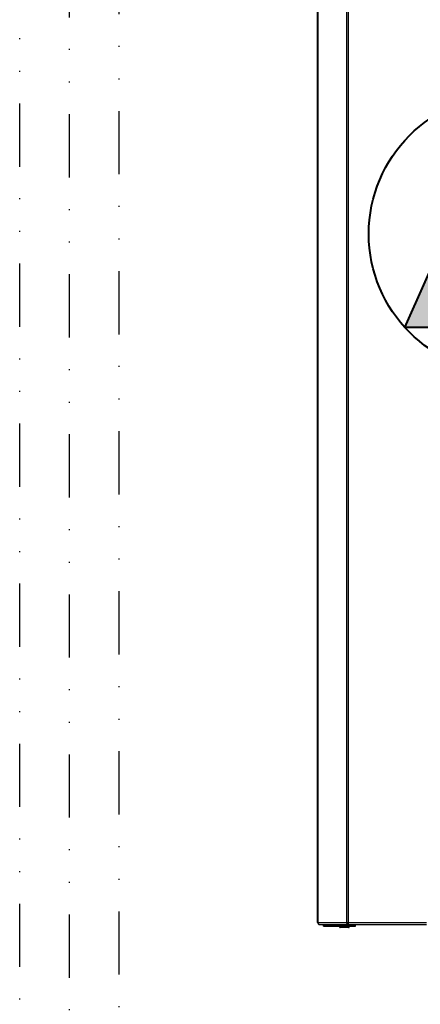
# Model space of a CAD drawing. Header units: centimetres. Extents: x 22052 to 56535, y 76485 to 78519.
# Tile 154 of 235: x 54105 to 54146, y 77726 to 77825. Entities that reach past the tile are written whole.
import ezdxf

# ---------------------------------------------------------------- set-up
doc = ezdxf.new("R2010")
doc.units = ezdxf.units.CM
doc.linetypes.add('DIVIDE2', pattern=[15.875, 6.35, -3.175, 0, -3.175, 0, -3.175])
doc.layers.add('$_urządzenia', color=250, linetype='Continuous')
doc.layers.add('Gruba', color=7, linetype='Continuous', lineweight=40)
doc.layers.add('IS_sygnał', color=210, linetype='DIVIDE2', lineweight=25)

# ---------------------------------------------------------------- blocks, each defined once
blk = doc.blocks.new('A$C92957c0b')
at = {"layer": '$_urządzenia'}
for p, q in [((-300, -1125.6), (-300, -30.4)), ((-299.63, -1125.6), (-299.63, -30.4)), ((-280.56, -30.4), (-280.56, -1125.6)), ((-279.34, -1127), (-279.34, -29)), ((-300, -1125.6), (-227.05, -1125.6)), ((-298.6, -1127), (-226.9, -1127)), ((-296.14, -1127.22), (-295.93, -1127.55)), ((-279.73, -1127.22), (-296.14, -1127.22)), ((-279.56, -1127), (-279.73, -1127.22)), ((-279.73, -1127.22), (-279.52, -1127.55)), ((-279.16, -1127.08), (-279.52, -1127.55)), ((-279.21, -1127), (-279.16, -1127.08)), ((-279.16, -1127.9), (-278.97, -1127.25)), ((-278.99, -1127.3), (-274.5, -1127.3)), ((-278.98, -1127.26), (-278.97, -1127.25)), ((-274.76, -1128), (-274.76, -1127.3)), ((-274.5, -1128), (-274.5, -1127.3)), ((-296, -1128), (-296, -1127.45)), ((-296, -1128), (-279, -1128)), ((-295.98, -1128), (-295.98, -1127.47)), ((-279.52, -1127.55), (-295.93, -1127.55)), ((-295.33, -1128), (-295.33, -1127.99)), ((-295.26, -1128), (-295.2, -1128)), ((-285.24, -1128), (-285.24, -1128.5)), ((-278.74, -1128.5), (-285.24, -1128.5)), ((-279.24, -1129), (-284.74, -1129)), ((-279, -1128), (-279, -1127.41)), ((-279, -1128), (-274.5, -1128)), ((-278.74, -1128), (-278.74, -1128.5))]:
    blk.add_line(p, q, dxfattribs=at)
for points in [[(-299.63, -1125.6), (-299.63, -1125.66), (-299.62, -1125.71), (-299.62, -1125.77), (-299.61, -1125.82), (-299.6, -1125.88), (-299.59, -1125.94), (-299.58, -1125.99), (-299.57, -1126.04), (-299.55, -1126.1), (-299.53, -1126.15), (-299.51, -1126.2), (-299.49, -1126.25), (-299.47, -1126.3), (-299.45, -1126.35), (-299.42, -1126.4), (-299.39, -1126.44), (-299.36, -1126.49), (-299.33, -1126.53), (-299.3, -1126.57), (-299.27, -1126.61), (-299.23, -1126.65), (-299.2, -1126.68), (-299.16, -1126.72), (-299.12, -1126.75), (-299.09, -1126.78), (-299.05, -1126.81), (-299, -1126.84), (-298.96, -1126.86), (-298.92, -1126.89), (-298.88, -1126.91), (-298.83, -1126.93), (-298.79, -1126.94), (-298.74, -1126.96), (-298.7, -1126.97), (-298.65, -1126.98), (-298.6, -1126.99), (-298.56, -1127), (-298.51, -1127), (-298.46, -1127)], [(-296.51, -1127), (-296.49, -1127), (-296.46, -1127), (-296.44, -1127.01), (-296.42, -1127.01), (-296.4, -1127.02), (-296.37, -1127.03), (-296.35, -1127.04), (-296.33, -1127.05), (-296.31, -1127.06), (-296.29, -1127.07), (-296.27, -1127.09), (-296.25, -1127.1), (-296.23, -1127.12), (-296.21, -1127.14), (-296.19, -1127.16), (-296.18, -1127.18), (-296.16, -1127.2), (-296.14, -1127.22)], [(-280.56, -1125.6), (-280.56, -1125.66), (-280.56, -1125.71), (-280.56, -1125.77), (-280.55, -1125.82), (-280.55, -1125.88), (-280.54, -1125.94), (-280.53, -1125.99), (-280.52, -1126.04), (-280.51, -1126.1), (-280.5, -1126.15), (-280.49, -1126.2), (-280.47, -1126.25), (-280.46, -1126.3)], [(-280.46, -1126.3), (-280.44, -1126.35), (-280.42, -1126.4), (-280.41, -1126.44), (-280.39, -1126.49), (-280.37, -1126.53), (-280.34, -1126.57), (-280.32, -1126.61), (-280.3, -1126.65), (-280.28, -1126.68), (-280.25, -1126.72), (-280.23, -1126.75), (-280.2, -1126.78), (-280.17, -1126.81), (-280.14, -1126.84), (-280.12, -1126.86), (-280.09, -1126.89), (-280.06, -1126.91), (-280.03, -1126.93), (-280, -1126.94), (-279.97, -1126.96), (-279.94, -1126.97), (-279.91, -1126.98), (-279.88, -1126.99), (-279.84, -1127), (-279.81, -1127), (-279.78, -1127)], [(-280.1, -1127), (-280.07, -1127), (-280.05, -1127), (-280.03, -1127.01), (-280.01, -1127.01), (-279.99, -1127.02), (-279.96, -1127.03), (-279.94, -1127.04), (-279.92, -1127.05), (-279.9, -1127.06), (-279.88, -1127.07), (-279.86, -1127.09), (-279.84, -1127.1), (-279.82, -1127.12), (-279.8, -1127.14), (-279.78, -1127.16), (-279.77, -1127.18), (-279.75, -1127.2), (-279.73, -1127.22)], [(-279.16, -1127.08), (-279.14, -1127.1), (-279.12, -1127.12), (-279.1, -1127.15), (-279.08, -1127.17), (-279.06, -1127.19), (-279.04, -1127.21), (-279.02, -1127.22), (-279, -1127.24), (-278.97, -1127.25)], [(-279, -1127.41), (-279, -1127.41), (-279, -1127.41), (-279, -1127.4), (-279, -1127.4), (-279, -1127.4), (-279, -1127.39), (-279, -1127.38), (-279, -1127.37), (-279, -1127.36), (-279, -1127.35), (-278.99, -1127.34), (-278.99, -1127.33), (-278.99, -1127.31), (-278.99, -1127.3)], [(-295.93, -1127.55), (-295.89, -1127.61), (-295.85, -1127.66), (-295.81, -1127.71), (-295.77, -1127.75), (-295.72, -1127.79), (-295.67, -1127.83), (-295.63, -1127.87), (-295.58, -1127.9), (-295.52, -1127.92), (-295.47, -1127.95), (-295.42, -1127.97), (-295.37, -1127.98), (-295.31, -1127.99), (-295.26, -1128)], [(-279.52, -1127.55), (-279.49, -1127.6), (-279.45, -1127.65), (-279.41, -1127.69), (-279.37, -1127.74), (-279.33, -1127.78), (-279.29, -1127.81), (-279.25, -1127.85), (-279.2, -1127.88), (-279.16, -1127.9)], [(-279.16, -1127.9), (-279.14, -1127.92), (-279.12, -1127.94), (-279.11, -1127.96), (-279.09, -1127.97), (-279.07, -1127.98), (-279.05, -1127.99), (-279.04, -1128), (-279.02, -1128), (-279, -1128)]]:
    blk.add_lwpolyline(points, dxfattribs=at)
for centre, radius, start, end in [((-298.6, -1125.6), 1.4, 180, 270), ((-284.74, -1128.5), 0.5, 180, 270), ((-279.24, -1128.5), 0.5, 270, 0)]:
    blk.add_arc(centre, radius, start, end, dxfattribs=at)
blk = doc.blocks.new('Pompa')
at = {"layer": 'Gruba'}
h = blk.add_hatch(color=256, dxfattribs=at)
h.dxf.hatch_style = 1
h.paths.add_polyline_path([(9.403, 10.336), (-13.973, 0), (9.403, -10.336)])
for p, q in [((-13.973, 0), (9.403, 10.336)), ((9.403, 10.336), (9.403, -10.336)), ((9.403, -10.336), (-13.973, 0))]:
    blk.add_line(p, q, dxfattribs=at)
blk.add_circle((0, 0), 13.973, dxfattribs=at)

msp = doc.modelspace()

# ---------------------------------------------------------------- linework, layer by layer
at = {"layer": 'IS_sygnał'}
for p, q in [((54105.331, 77247.174), (54105.331, 78118.722)), ((54110.331, 77262.174), (54110.331, 78113.722)), ((54115.331, 77600.059), (54115.331, 78108.722))]:
    msp.add_line(p, q, dxfattribs=at)

# ---------------------------------------------------------------- block references
at = {"layer": '$_urządzenia', "xscale": 0.15, "yscale": 0.15, "zscale": 0.15}
msp.add_blockref('A$C92957c0b', (54180.275, 77902.732), dxfattribs=at)
at = {"layer": 'Gruba', "lineweight": 15, "rotation": 270}
msp.add_blockref('Pompa', (54154.401, 77803.051), dxfattribs=at)

doc.saveas('drawing.dxf')
